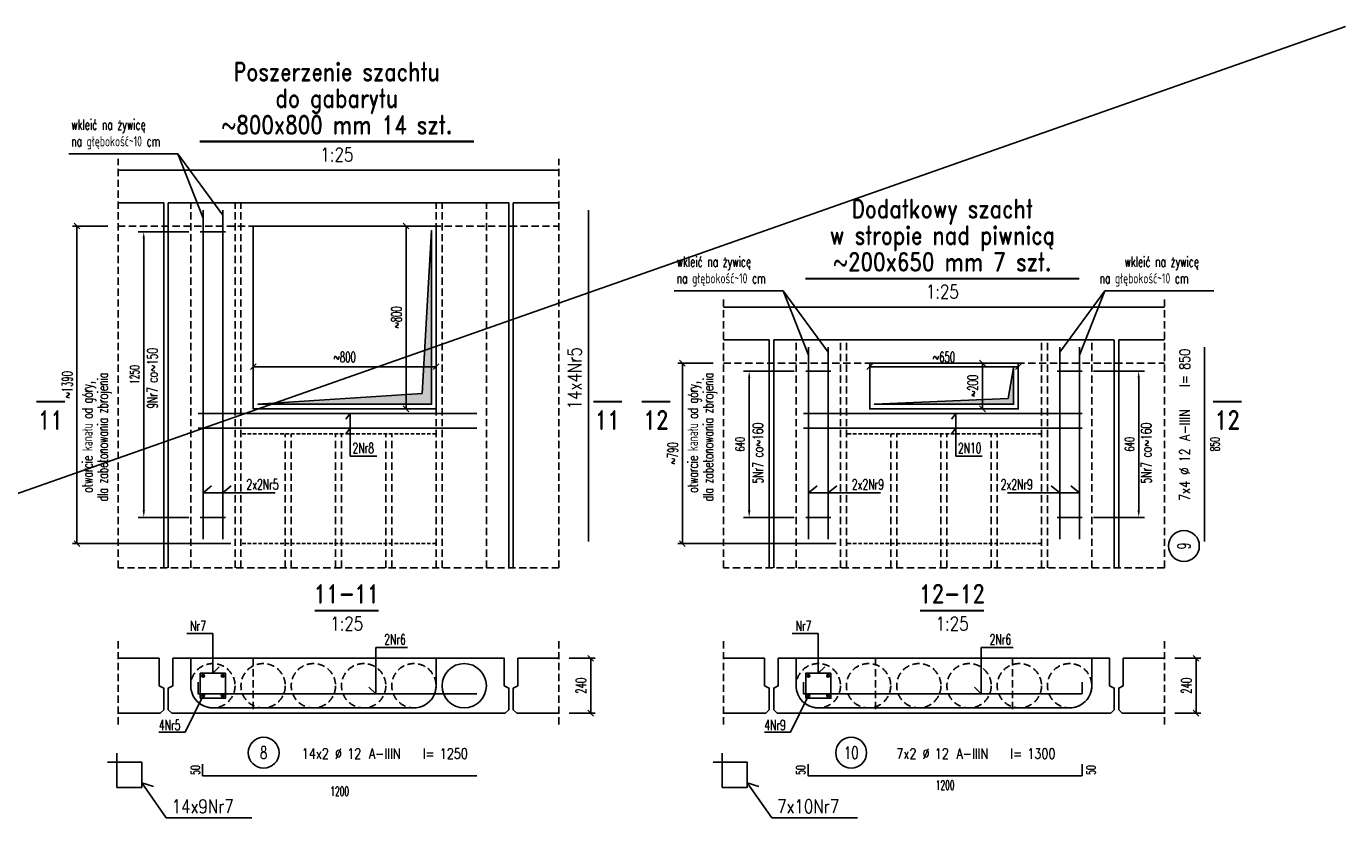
# Model space of a CAD drawing. Header units: millimetres. Extents: x 42034 to 81515, y -12159 to 10238.
# Tile 14 of 14: x 75741 to 81515, y 6753 to 10238. Entities that reach past the tile are written whole.
import ezdxf
from ezdxf.enums import TextEntityAlignment as Align

# ---------------------------------------------------------------- set-up
doc = ezdxf.new("R2010")
doc.units = ezdxf.units.MM
doc.header["$LTSCALE"] = 2.5
doc.linetypes.add('DASHED', pattern=[19.05, 12.7, -6.35])
doc.linetypes.add('DASHED2', pattern=[9.525, 6.35, -3.175])
for name, color, linetype in [('Gruba', 6, 'Continuous'), ('Niewidoczne', 181, 'DASHED'), ('Odnosnik_strzemiona', 40, 'Continuous'), ('Odnosnik_zbrojenie', 25, 'Continuous'), ('Opis_zbrojenie', 7, 'Continuous'), ('Otwory_projektowane', 3, 'Continuous'), ('Przekroj', 2, 'Continuous'), ('Przerywana', 5, 'DASHED'), ('Sciany_nosne', 2, 'DASHED'), ('Stal_przekroj', 1, 'Continuous'), ('Strzemiona', 4, 'Continuous'), ('Tekst', 31, 'Continuous'), ('Widok', 8, 'Continuous'), ('Wyburzenia', 115, 'DASHED2'), ('Wymiary', 86, 'Continuous'), ('wymiary_zbrojenie', 111, 'Continuous'), ('Zbrojenie', 1, 'Continuous')]:
    doc.layers.add(name, color=color, linetype=linetype)
doc.styles.add('Romans', font='romans.shx', dxfattribs={"width": 0.6})
doc.styles.get("Standard").update_dxf_attribs({"font": 'romans.shx', "width": 0.65})
doc.styles.add('style1', font='romand.shx', dxfattribs={"width": 0.8})
doc.dimstyles.new('OP_preta_25', dxfattribs={"dimscale": 10, "dimtxt": 4, "dimasz": 4, "dimexe": 2.5, "dimexo": 5, "dimgap": 1.2, "dimtad": 1, "dimdec": 0, "dimrnd": 5, "dimzin": 9, "dimdsep": 46, "dimtxsty": 'Romans', "dimblk": 'OBLIQUE', "dimcen": 20, "dimdle": 2.5, "dimse1": 1, "dimse2": 1, "dimsd1": 1, "dimsd2": 1, "dimclrt": 31, "dimadec": 0, "dimazin": 0, "dimtfac": 1, "dimtdec": 0, "dimtix": 1, "dimtmove": 1, "dimatfit": 2, "dimldrblk": 'DOT', "dimfxl": 0, "dimtolj": 1, "dimtzin": 0, "dimarcsym": 0})
doc.dimstyles.new('Skala_25', dxfattribs={"dimscale": 10, "dimtxt": 4.5, "dimasz": 2.5, "dimexe": 2, "dimexo": 4.5, "dimgap": 2, "dimtad": 1, "dimdec": 0, "dimdsep": 46, "dimtxsty": 'Romans', "dimblk": 'OBLIQUE', "dimcen": 0.09, "dimclrt": 31, "dimadec": 0, "dimazin": 0, "dimtfac": 1, "dimtdec": 0, "dimtix": 1, "dimtmove": 2, "dimatfit": 3, "dimldrblk": 'DOT', "dimfxl": 1, "dimtolj": 1, "dimtzin": 0, "dimarcsym": 0})
doc.dimstyles.new('Strzemiona_25', dxfattribs={"dimscale": 10, "dimtxt": 4, "dimasz": 3, "dimexe": 2.5, "dimexo": 5, "dimgap": 2, "dimtad": 1, "dimdec": 0, "dimrnd": 5, "dimzin": 9, "dimdsep": 46, "dimtxsty": 'Romans', "dimcen": 20, "dimclrt": 31, "dimadec": 1, "dimazin": 2, "dimtfac": 1, "dimtdec": 0, "dimtix": 1, "dimtmove": 2, "dimatfit": 2, "dimfxl": 1, "dimtolj": 1, "dimtzin": 0, "dimarcsym": 0})

# ---------------------------------------------------------------- blocks, each defined once
blk = doc.blocks.new('_Oblique')
at = {"color": 0, "linetype": 'ByBlock', "lineweight": -2}
blk.add_line((-0.5, -0.5), (0.5, 0.5), dxfattribs=at)
blk = doc.blocks.new('*D165')
at = {"layer": 'Defpoints', "color": 0, "transparency": 16777216}
for p in [(75962.6, 9364.3), (76142.4, 9364.3), (76680.4, 7974.3)]:
    blk.add_point(p, dxfattribs=at)
at = {"layer": 'Wymiary', "color": 0, "lineweight": -2, "transparency": 16777216}
for p, q in [((76097.4, 9364.3), (75942.6, 9364.3)), ((75962.6, 7974.3), (75962.6, 9364.3)), ((76635.4, 7974.3), (75942.6, 7974.3))]:
    blk.add_line(p, q, dxfattribs=at)
at = {"layer": 'Wymiary', "color": 0, "lineweight": -2, "transparency": 16777216, "xscale": 25, "yscale": 25, "zscale": 25}
for p, rotation in [((75962.6, 9364.3), 90), ((75962.6, 7974.3), 270)]:
    blk.add_blockref('_Oblique', p, dxfattribs=dict(at, rotation=rotation))
at = {"layer": 'Wymiary', "color": 31, "transparency": 16777216, "insert": (75920.1, 8669.3), "char_height": 45, "attachment_point": 5, "rotation": 90, "style": 'Romans'}
blk.add_mtext('\\A1;~1390', dxfattribs=at)
blk = doc.blocks.new('_Dot')
at = {"color": 0, "linetype": 'ByBlock', "lineweight": -2}
blk.add_line((-0.5, 0), (-1, 0), dxfattribs=at)
at = {"color": 0, "linetype": 'ByBlock', "const_width": 0.5}
blk.add_lwpolyline([(-0.25, 0, 1), (0.25, 0, 1)], format="xyb", close=True, dxfattribs=at)
blk = doc.blocks.new('*D166')
at = {"layer": 'Defpoints', "color": 0, "transparency": 16777216}
for p in [(78072.4, 7472.2), (78072.4, 7232.2), (78211.1, 7232.2)]:
    blk.add_point(p, dxfattribs=at)
at = {"layer": 'Wymiary', "color": 0, "lineweight": -2, "transparency": 16777216}
for p, q in [((78117.4, 7472.2), (78231.1, 7472.2)), ((78211.1, 7472.2), (78211.1, 7232.2)), ((78117.4, 7232.2), (78231.1, 7232.2))]:
    blk.add_line(p, q, dxfattribs=at)
at = {"layer": 'Wymiary', "color": 0, "lineweight": -2, "transparency": 16777216, "xscale": 25, "yscale": 25, "zscale": 25}
for p, rotation in [((78211.1, 7472.2), 90), ((78211.1, 7232.2), 270)]:
    blk.add_blockref('_Oblique', p, dxfattribs=dict(at, rotation=rotation))
at = {"layer": 'Wymiary', "color": 31, "transparency": 16777216, "insert": (78168.6, 7352.2), "char_height": 45, "attachment_point": 5, "rotation": 90, "style": 'Romans'}
blk.add_mtext('\\A1;240', dxfattribs=at)
blk = doc.blocks.new('*D167')
at = {"layer": 'Defpoints', "color": 0, "ltscale": 0.2, "transparency": 16777216}
for p in [(77432, 9364.3), (77403, 8564.3), (77432, 8564.3)]:
    blk.add_point(p, dxfattribs=at)
at = {"layer": 'Wymiary', "color": 0, "lineweight": -2, "ltscale": 0.2, "transparency": 16777216}
for p, q in [((77387, 9364.3), (77383, 9364.3)), ((77403, 9364.3), (77403, 8564.3)), ((77387, 8564.3), (77383, 8564.3))]:
    blk.add_line(p, q, dxfattribs=at)
at = {"layer": 'Wymiary', "color": 0, "lineweight": -2, "ltscale": 0.2, "transparency": 16777216, "xscale": 25, "yscale": 25, "zscale": 25}
for p, rotation in [((77403, 9364.3), 90), ((77403, 8564.3), 270)]:
    blk.add_blockref('_Oblique', p, dxfattribs=dict(at, rotation=rotation))
at = {"layer": 'Wymiary', "color": 31, "ltscale": 0.2, "transparency": 16777216, "insert": (77360.5, 8964.3), "char_height": 45, "attachment_point": 5, "rotation": 90, "style": 'Romans'}
blk.add_mtext('\\A1;~800', dxfattribs=at)
blk = doc.blocks.new('*D168')
at = {"layer": 'Defpoints', "color": 0, "ltscale": 0.2, "transparency": 16777216}
for p in [(76734.4, 8767.5), (77534.4, 8767.5), (77534.4, 8748.6)]:
    blk.add_point(p, dxfattribs=at)
at = {"layer": 'Wymiary', "color": 0, "lineweight": -2, "ltscale": 0.2, "transparency": 16777216}
for p, q in [((76734.4, 8748.6), (77534.4, 8748.6)), ((76734.4, 8722.5), (76734.4, 8728.6)), ((77534.4, 8722.5), (77534.4, 8728.6))]:
    blk.add_line(p, q, dxfattribs=at)
at = {"layer": 'Wymiary', "color": 0, "lineweight": -2, "ltscale": 0.2, "transparency": 16777216, "xscale": 25, "yscale": 25, "zscale": 25, "rotation": 180}
blk.add_blockref('_Oblique', (76734.4, 8748.6), dxfattribs=at)
at = {"layer": 'Wymiary', "color": 0, "lineweight": -2, "ltscale": 0.2, "transparency": 16777216, "xscale": 25, "yscale": 25, "zscale": 25}
blk.add_blockref('_Oblique', (77534.4, 8748.6), dxfattribs=at)
at = {"layer": 'Wymiary', "color": 31, "ltscale": 0.2, "transparency": 16777216, "insert": (77134.4, 8791.1), "char_height": 45, "attachment_point": 5, "style": 'Romans'}
blk.add_mtext('\\A1;~800', dxfattribs=at)
blk = doc.blocks.new('*D169')
at = {"layer": 'Defpoints', "color": 0, "transparency": 16777216}
for p in [(76254.9, 9339.3), (76502.4, 9339.3), (76502.4, 8089.3)]:
    blk.add_point(p, dxfattribs=at)
at = {"layer": 'Odnosnik_strzemiona', "color": 0, "lineweight": -2, "transparency": 16777216}
for p, q in [((76452.4, 9339.3), (76229.9, 9339.3)), ((76254.9, 8119.3), (76254.9, 9309.3)), ((76452.4, 8089.3), (76229.9, 8089.3))]:
    blk.add_line(p, q, dxfattribs=at)
at = {"layer": 'Odnosnik_strzemiona', "color": 0, "transparency": 16777216}
for points in [[(76249.9, 9309.3), (76259.9, 9309.3), (76254.9, 9339.3)], [(76249.9, 8119.3), (76259.9, 8119.3), (76254.9, 8089.3)]]:
    blk.add_solid(points, dxfattribs=at)
at = {"layer": 'Odnosnik_strzemiona', "color": 31, "transparency": 16777216, "insert": (76214.9, 8714.3), "char_height": 40, "attachment_point": 5, "rotation": 90, "style": 'Romans'}
blk.add_mtext('\\A1;1250', dxfattribs=at)
blk = doc.blocks.new('*D170')
at = {"layer": 'Defpoints', "color": 0, "ltscale": 0.2, "transparency": 16777216}
for p in [(76512.4, 6958.2), (77712.4, 6958.2), (77712.4, 6858.5)]:
    blk.add_point(p, dxfattribs=at)
at = {"layer": 'wymiary_zbrojenie', "color": 31, "ltscale": 0.2, "transparency": 16777216, "insert": (77112.4, 6890.5), "char_height": 40, "attachment_point": 5, "style": 'Romans'}
blk.add_mtext('\\A1;1200', dxfattribs=at)
blk = doc.blocks.new('*D171')
at = {"layer": 'Defpoints', "color": 0, "ltscale": 0.2, "transparency": 16777216}
for p in [(76512.4, 7008.2), (76512.4, 7008.2), (76512.4, 6958.2)]:
    blk.add_point(p, dxfattribs=at)
at = {"layer": 'wymiary_zbrojenie', "color": 31, "ltscale": 0.2, "transparency": 16777216, "insert": (76480.4, 6983.2), "char_height": 40, "attachment_point": 5, "rotation": 90, "style": 'Romans'}
blk.add_mtext('\\A1;50', dxfattribs=at)
blk = doc.blocks.new('Op_preta')
at = {"color": 7}
blk.add_circle((-30.3, 68.1), 37.5, dxfattribs=at)
at = {"color": 31, "width": 0.8}
for s, p in [('%%c', (143.2, 53.6)), ('l=', (356.2, 53.6))]:
    blk.add_text(s, height=25, dxfattribs=at).set_placement(p)
at = {"color": 31, "width": 0.7}
blk.add_attdef('222', text='', height=30, dxfattribs=at).set_placement((-30.3, 68.1), align=Align.MIDDLE)
at = {"color": 31, "width": 0.8}
blk.add_attdef('222X10', text='', height=25, dxfattribs=at).set_placement((128.3, 53.6), align=Align.RIGHT)
for tag, p in [('25', (172.8, 53.6)), ('RB500W', (225.6, 53.6)), ('1000', (397.8, 53.6))]:
    blk.add_attdef(tag, p, '', height=25, dxfattribs=at)
blk = doc.blocks.new('*D172')
at = {"layer": 'Defpoints', "color": 0, "transparency": 16777216}
for p in [(78612.6, 8764.3), (78792.4, 8764.3), (79330.4, 7974.3)]:
    blk.add_point(p, dxfattribs=at)
at = {"layer": 'Wymiary', "color": 0, "lineweight": -2, "transparency": 16777216}
for p, q in [((78747.4, 8764.3), (78592.6, 8764.3)), ((78612.6, 7974.3), (78612.6, 8764.3)), ((79285.4, 7974.3), (78592.6, 7974.3))]:
    blk.add_line(p, q, dxfattribs=at)
at = {"layer": 'Wymiary', "color": 0, "lineweight": -2, "transparency": 16777216, "xscale": 25, "yscale": 25, "zscale": 25}
for p, rotation in [((78612.6, 8764.3), 90), ((78612.6, 7974.3), 270)]:
    blk.add_blockref('_Oblique', p, dxfattribs=dict(at, rotation=rotation))
at = {"layer": 'Wymiary', "color": 31, "transparency": 16777216, "insert": (78570.1, 8369.3), "char_height": 45, "attachment_point": 5, "rotation": 90, "style": 'Romans'}
blk.add_mtext('\\A1;~790', dxfattribs=at)
blk = doc.blocks.new('*D173')
at = {"layer": 'Defpoints', "color": 0, "transparency": 16777216}
for p in [(80722.4, 7472.2), (80722.4, 7232.2), (80861.1, 7232.2)]:
    blk.add_point(p, dxfattribs=at)
at = {"layer": 'Wymiary', "color": 0, "lineweight": -2, "transparency": 16777216}
for p, q in [((80767.4, 7472.2), (80881.1, 7472.2)), ((80861.1, 7472.2), (80861.1, 7232.2)), ((80767.4, 7232.2), (80881.1, 7232.2))]:
    blk.add_line(p, q, dxfattribs=at)
at = {"layer": 'Wymiary', "color": 0, "lineweight": -2, "transparency": 16777216, "xscale": 25, "yscale": 25, "zscale": 25}
for p, rotation in [((80861.1, 7472.2), 90), ((80861.1, 7232.2), 270)]:
    blk.add_blockref('_Oblique', p, dxfattribs=dict(at, rotation=rotation))
at = {"layer": 'Wymiary', "color": 31, "transparency": 16777216, "insert": (80818.6, 7352.2), "char_height": 45, "attachment_point": 5, "rotation": 90, "style": 'Romans'}
blk.add_mtext('\\A1;240', dxfattribs=at)
blk = doc.blocks.new('*D174')
at = {"layer": 'Defpoints', "color": 0, "ltscale": 0.2, "transparency": 16777216}
for p in [(79955, 8764.3), (79926, 8564.3), (79955, 8564.3)]:
    blk.add_point(p, dxfattribs=at)
at = {"layer": 'Wymiary', "color": 0, "lineweight": -2, "ltscale": 0.2, "transparency": 16777216}
for p, q in [((79910, 8764.3), (79906, 8764.3)), ((79926, 8764.3), (79926, 8564.3)), ((79910, 8564.3), (79906, 8564.3))]:
    blk.add_line(p, q, dxfattribs=at)
at = {"layer": 'Wymiary', "color": 0, "lineweight": -2, "ltscale": 0.2, "transparency": 16777216, "xscale": 25, "yscale": 25, "zscale": 25}
for p, rotation in [((79926, 8764.3), 90), ((79926, 8564.3), 270)]:
    blk.add_blockref('_Oblique', p, dxfattribs=dict(at, rotation=rotation))
at = {"layer": 'Wymiary', "color": 31, "ltscale": 0.2, "transparency": 16777216, "insert": (79883.5, 8664.3), "char_height": 45, "attachment_point": 5, "rotation": 90, "style": 'Romans'}
blk.add_mtext('\\A1;~200', dxfattribs=at)
blk = doc.blocks.new('*D175')
at = {"layer": 'Defpoints', "color": 0, "ltscale": 0.2, "transparency": 16777216}
for p in [(79432.4, 8767.5), (80082.4, 8767.5), (80082.4, 8748.6)]:
    blk.add_point(p, dxfattribs=at)
at = {"layer": 'Wymiary', "color": 0, "lineweight": -2, "ltscale": 0.2, "transparency": 16777216}
for p, q in [((79432.4, 8748.6), (80082.4, 8748.6)), ((79432.4, 8722.5), (79432.4, 8728.6)), ((80082.4, 8722.5), (80082.4, 8728.6))]:
    blk.add_line(p, q, dxfattribs=at)
at = {"layer": 'Wymiary', "color": 0, "lineweight": -2, "ltscale": 0.2, "transparency": 16777216, "xscale": 25, "yscale": 25, "zscale": 25, "rotation": 180}
blk.add_blockref('_Oblique', (79432.4, 8748.6), dxfattribs=at)
at = {"layer": 'Wymiary', "color": 0, "lineweight": -2, "ltscale": 0.2, "transparency": 16777216, "xscale": 25, "yscale": 25, "zscale": 25}
blk.add_blockref('_Oblique', (80082.4, 8748.6), dxfattribs=at)
at = {"layer": 'Wymiary', "color": 31, "ltscale": 0.2, "transparency": 16777216, "insert": (79757.4, 8791.1), "char_height": 45, "attachment_point": 5, "style": 'Romans'}
blk.add_mtext('\\A1;~650', dxfattribs=at)
blk = doc.blocks.new('*D176')
at = {"layer": 'Defpoints', "color": 0, "transparency": 16777216}
for p in [(78904.9, 8729.3), (79152.4, 8729.3), (79152.4, 8089.3)]:
    blk.add_point(p, dxfattribs=at)
at = {"layer": 'Odnosnik_strzemiona', "color": 0, "lineweight": -2, "transparency": 16777216}
for p, q in [((79102.4, 8729.3), (78879.9, 8729.3)), ((78904.9, 8119.3), (78904.9, 8699.3)), ((79102.4, 8089.3), (78879.9, 8089.3))]:
    blk.add_line(p, q, dxfattribs=at)
at = {"layer": 'Odnosnik_strzemiona', "color": 0, "transparency": 16777216}
for points in [[(78899.9, 8699.3), (78909.9, 8699.3), (78904.9, 8729.3)], [(78899.9, 8119.3), (78909.9, 8119.3), (78904.9, 8089.3)]]:
    blk.add_solid(points, dxfattribs=at)
at = {"layer": 'Odnosnik_strzemiona', "color": 31, "transparency": 16777216, "insert": (78864.9, 8409.3), "char_height": 40, "attachment_point": 5, "rotation": 90, "style": 'Romans'}
blk.add_mtext('\\A1;640', dxfattribs=at)
blk = doc.blocks.new('*D177')
at = {"layer": 'Defpoints', "color": 0, "ltscale": 0.2, "transparency": 16777216}
for p in [(79162.4, 6958.2), (80362.4, 6958.2), (80362.4, 6885.2)]:
    blk.add_point(p, dxfattribs=at)
at = {"layer": 'wymiary_zbrojenie', "color": 31, "ltscale": 0.2, "transparency": 16777216, "insert": (79762.4, 6917.2), "char_height": 40, "attachment_point": 5, "style": 'Romans'}
blk.add_mtext('\\A1;1200', dxfattribs=at)
blk = doc.blocks.new('*D178')
at = {"layer": 'Defpoints', "color": 0, "ltscale": 0.2, "transparency": 16777216}
for p in [(79162.4, 7008.2), (79162.4, 7008.2), (79162.4, 6958.2)]:
    blk.add_point(p, dxfattribs=at)
at = {"layer": 'wymiary_zbrojenie', "color": 31, "ltscale": 0.2, "transparency": 16777216, "insert": (79130.4, 6983.2), "char_height": 40, "attachment_point": 5, "rotation": 90, "style": 'Romans'}
blk.add_mtext('\\A1;50', dxfattribs=at)
blk = doc.blocks.new('*D179')
at = {"layer": 'Defpoints', "color": 0, "transparency": 16777216}
for p in [(80362.4, 8729.3), (80609.8, 8729.3), (80362.4, 8089.3)]:
    blk.add_point(p, dxfattribs=at)
at = {"layer": 'Odnosnik_strzemiona', "color": 0, "lineweight": -2, "transparency": 16777216}
for p, q in [((80412.4, 8729.3), (80634.8, 8729.3)), ((80609.8, 8119.3), (80609.8, 8699.3)), ((80412.4, 8089.3), (80634.8, 8089.3))]:
    blk.add_line(p, q, dxfattribs=at)
at = {"layer": 'Odnosnik_strzemiona', "color": 0, "transparency": 16777216}
for points in [[(80604.8, 8699.3), (80614.8, 8699.3), (80609.8, 8729.3)], [(80604.8, 8119.3), (80614.8, 8119.3), (80609.8, 8089.3)]]:
    blk.add_solid(points, dxfattribs=at)
at = {"layer": 'Odnosnik_strzemiona', "color": 31, "transparency": 16777216, "insert": (80569.8, 8409.3), "char_height": 40, "attachment_point": 5, "rotation": 90, "style": 'Romans'}
blk.add_mtext('\\A1;640', dxfattribs=at)
blk = doc.blocks.new('*D180')
at = {"layer": 'Defpoints', "color": 0, "ltscale": 0.2, "transparency": 16777216}
for p in [(80898.5, 8834.3), (80975.7, 8834.3), (80898.5, 7984.3)]:
    blk.add_point(p, dxfattribs=at)
at = {"layer": 'wymiary_zbrojenie', "color": 31, "ltscale": 0.2, "transparency": 16777216, "insert": (80943.7, 8409.3), "char_height": 40, "attachment_point": 5, "rotation": 90, "style": 'Romans'}
blk.add_mtext('\\A1;850', dxfattribs=at)
blk = doc.blocks.new('*D181')
at = {"layer": 'Defpoints', "color": 0, "ltscale": 0.2, "transparency": 16777216}
for p in [(80362.4, 7008.2), (80432.9, 7008.2), (80361.4, 6958.2)]:
    blk.add_point(p, dxfattribs=at)
at = {"layer": 'wymiary_zbrojenie', "color": 31, "ltscale": 0.2, "transparency": 16777216, "insert": (80400.9, 6983.2), "char_height": 40, "attachment_point": 5, "rotation": 90, "style": 'Romans'}
blk.add_mtext('\\A1;50', dxfattribs=at)

msp = doc.modelspace()

# ---------------------------------------------------------------- hatches: boundary and pattern name
at = {"layer": 'Otwory_projektowane', "ltscale": 0.2}
h = msp.add_hatch(color=256, dxfattribs=at)
h.dxf.hatch_style = 1
h.paths.add_polyline_path([(77514.4, 9344.3), (77473.2, 8631.8), (76754.4, 8584.3), (77514.4, 8584.3)])
at = {"layer": 'Otwory_projektowane', "lineweight": 25}
h = msp.add_hatch(color=256, dxfattribs=at)
h.dxf.hatch_style = 1
h.paths.add_polyline_path([(80062.4, 8744.3), (80038.7, 8610), (79452.4, 8584.3), (80062.4, 8584.3)])
at = {"layer": 'Zbrojenie', "ltscale": 0.25}
h = msp.add_hatch(color=256, dxfattribs=at)
h.dxf.hatch_style = 1
h.paths.add_polyline_path([(76520.4, 7395.2, 1), (76508.4, 7395.2, 1)])
h = msp.add_hatch(color=256, dxfattribs=at)
h.dxf.hatch_style = 1
h.paths.add_polyline_path([(76606.4, 7395.2, 1), (76594.4, 7395.2, 1)])
h = msp.add_hatch(color=256, dxfattribs=at)
h.dxf.hatch_style = 1
h.paths.add_polyline_path([(79170.4, 7395.2, 1), (79158.4, 7395.2, 1)])
h = msp.add_hatch(color=256, dxfattribs=at)
h.dxf.hatch_style = 1
h.paths.add_polyline_path([(79256.4, 7395.2, 1), (79244.4, 7395.2, 1)])
h = msp.add_hatch(color=256, dxfattribs=at)
h.dxf.hatch_style = 1
h.paths.add_polyline_path([(76520.4, 7309.2, 1), (76508.4, 7309.2, 1)])
h = msp.add_hatch(color=256, dxfattribs=at)
h.dxf.hatch_style = 1
h.paths.add_polyline_path([(76606.4, 7309.2, 1), (76594.4, 7309.2, 1)])
h = msp.add_hatch(color=256, dxfattribs=at)
h.dxf.hatch_style = 1
h.paths.add_polyline_path([(79170.4, 7309.2, 1), (79158.4, 7309.2, 1)])
h = msp.add_hatch(color=256, dxfattribs=at)
h.dxf.hatch_style = 1
h.paths.add_polyline_path([(79256.4, 7309.2, 1), (79244.4, 7309.2, 1)])

# ---------------------------------------------------------------- linework, layer by layer
at = {"layer": 'Gruba'}
for points, const_width in [([(76500.2, 9734), (77700.2, 9734)], 10), ([(79150.2, 9134), (80350.2, 9134)], 10), ([(75784.7, 8595.6), (75909.7, 8595.6)], 7.5), ([(78222.5, 8595.6), (78347.5, 8595.6)], 7.5), ([(78434.7, 8595.6), (78559.7, 8595.6)], 7.5), ([(80935.5, 8595.6), (81060.5, 8595.6)], 7.5), ([(77003.1, 7680.9), (77283.1, 7680.9)], 10), ([(79653.1, 7680.9), (79933.1, 7680.9)], 10)]:
    msp.add_lwpolyline(points, dxfattribs=dict(at, const_width=const_width))
at = {"layer": 'Niewidoczne'}
for p, q in [((76460.4, 7868.8), (76460.4, 9466.5)), ((76654.4, 7868.8), (76654.4, 9466.5)), ((76680.4, 7868.8), (76680.4, 9466.5)), ((77534.4, 7868.8), (77534.4, 9466.5)), ((77560.4, 7868.8), (77560.4, 9466.5)), ((77754.4, 7868.8), (77754.4, 9466.5)), ((79110.4, 7868.8), (79110.4, 8866.5)), ((79304.4, 7868.8), (79304.4, 8866.5)), ((79330.4, 7868.8), (79330.4, 8866.5)), ((80184.4, 7868.8), (80184.4, 8866.5)), ((80210.4, 7868.8), (80210.4, 8866.5)), ((80404.4, 7868.8), (80404.4, 8866.5)), ((76874.4, 7868.8), (76874.4, 8454.3)), ((76900.4, 7868.8), (76900.4, 8454.3)), ((77094.4, 7868.8), (77094.4, 8454.3)), ((77120.4, 7868.8), (77120.4, 8454.3)), ((77314.4, 7868.8), (77314.4, 8454.3)), ((77340.4, 7868.8), (77340.4, 8454.3)), ((79524.4, 7868.8), (79524.4, 8454.3)), ((79550.4, 7868.8), (79550.4, 8454.3)), ((79744.4, 7868.8), (79744.4, 8454.3)), ((79770.4, 7868.8), (79770.4, 8454.3)), ((79964.4, 7868.8), (79964.4, 8454.3)), ((79990.4, 7868.8), (79990.4, 8454.3)), ((76734.4, 7472.2), (76734.4, 7232.2)), ((79457.4, 7472.2), (79457.4, 7232.2)), ((80057.4, 7472.2), (80057.4, 7232.2))]:
    msp.add_line(p, q, dxfattribs=at)
for centre in [(76557.4, 7352.2), (76777.4, 7352.2), (76997.4, 7352.2), (77217.4, 7352.2), (77437.4, 7352.2), (79207.4, 7352.2), (79427.4, 7352.2), (79647.4, 7352.2), (79867.4, 7352.2), (80087.4, 7352.2), (80307.4, 7352.2)]:
    msp.add_circle(centre, 97, dxfattribs=at)
at = {"layer": 'Odnosnik_strzemiona'}
for p, q in [((76557.4, 7580.3), (76443, 7580.3)), ((76557.4, 7407.2), (76557.4, 7580.3)), ((79207.4, 7580.3), (79093, 7580.3)), ((79207.4, 7407.2), (79207.4, 7580.3)), ((76557.4, 7407.2), (76585.3, 7435)), ((79207.4, 7407.2), (79235.3, 7435))]:
    msp.add_line(p, q, dxfattribs=at)
at = {"layer": 'Odnosnik_zbrojenie', "ltscale": 0.2}
for p, q in [((76403.3, 9680.5), (75926.5, 9680.5)), ((76514.4, 9399.2), (76403.3, 9680.5)), ((76403.3, 9680.5), (76600.4, 9412.1)), ((79053.3, 9080.5), (78576.5, 9080.5)), ((79164.4, 8799.2), (79053.3, 9080.5)), ((79053.3, 9080.5), (79250.4, 8812.1)), ((80461.5, 9080.5), (80264.4, 8812.1)), ((80350.4, 8799.2), (80461.5, 9080.5)), ((80461.5, 9080.5), (80938.2, 9080.5)), ((77158.7, 8544.3), (77139.8, 8519.2)), ((77158.7, 8544.3), (77158.7, 8357.5)), ((79808.7, 8544.3), (79789.8, 8519.2)), ((79808.7, 8544.3), (79808.7, 8357.5)), ((77158.7, 8479.3), (77139.8, 8454.2)), ((79808.7, 8479.3), (79789.8, 8454.2)), ((77158.7, 8357.5), (77274.9, 8357.5)), ((79808.7, 8357.5), (79924.9, 8357.5)), ((76514.4, 8197.2), (76551.9, 8227.3)), ((76600.4, 8197.2), (76637.9, 8227.3)), ((79164.4, 8197.2), (79201.9, 8227.3)), ((79250.4, 8197.2), (79287.9, 8227.3)), ((80264.4, 8197.2), (80226.9, 8227.3)), ((80350.4, 8197.2), (80312.9, 8227.3)), ((76514.4, 8197.2), (76829.7, 8197.2)), ((79164.4, 8197.2), (79479.7, 8197.2)), ((80350.4, 8197.2), (80035.1, 8197.2))]:
    msp.add_line(p, q, dxfattribs=at)
at = {"layer": 'Odnosnik_zbrojenie'}
for p, q in [((77270.5, 7317.3), (77270.5, 7519.6)), ((77270.5, 7519.6), (77409.8, 7519.6)), ((79920.5, 7317.3), (79920.5, 7519.6)), ((79920.5, 7519.6), (80059.8, 7519.6)), ((77270.5, 7317.3), (77240.7, 7346.2)), ((79920.5, 7317.3), (79890.7, 7346.2)), ((76435.7, 7148.8), (76514.4, 7309.2)), ((79085.7, 7148.8), (79164.4, 7309.2)), ((76435.7, 7148.8), (76321.2, 7148.8)), ((79085.7, 7148.8), (78971.2, 7148.8))]:
    msp.add_line(p, q, dxfattribs=at)
at = {"layer": 'Opis_zbrojenie', "ltscale": 0.25}
for p, q in [((76246.6, 6927.3), (76353.4, 6774)), ((76246.6, 6927.3), (76297.2, 6910.4)), ((78896.6, 6927.3), (79003.4, 6774)), ((78896.6, 6927.3), (78947.2, 6910.4)), ((76728.4, 6774), (76353.4, 6774)), ((79378.4, 6774), (79003.4, 6774))]:
    msp.add_line(p, q, dxfattribs=at)
at = {"layer": 'Otwory_projektowane', "lineweight": 25}
for points in [[(76734.4, 9364.3), (76734.4, 8564.3), (77534.4, 8564.3), (77534.4, 9364.3)], [(77473.2, 8631.8), (76754.4, 8584.3), (77514.4, 8584.3), (77514.4, 9344.3)], [(79432.4, 8764.3), (79432.4, 8564.3), (80082.4, 8564.3), (80082.4, 8764.3)], [(80038.7, 8610), (79452.4, 8584.3), (80062.4, 8584.3), (80062.4, 8744.3)]]:
    msp.add_lwpolyline(points, close=True, dxfattribs=at)
at = {"layer": 'Przekroj'}
for points in [[(76322.4, 7472.2), (76142.4, 7472.2)], [(76142.4, 7232.2), (76327.4, 7232.2), (76342.4, 7247.2), (76342.4, 7342.2), (76322.4, 7352.2), (76322.4, 7472.2)], [(76382.4, 7472.2), (77832.4, 7472.2), (77832.4, 7352.2), (77852.4, 7342.2), (77852.4, 7247.2), (77837.4, 7232.2), (76377.4, 7232.2), (76362.4, 7247.2), (76362.4, 7342.2), (76382.4, 7352.2), (76382.4, 7472.2)], [(78072.4, 7232.2), (77887.4, 7232.2), (77872.4, 7247.2), (77872.4, 7342.2), (77892.4, 7352.2), (77892.4, 7472.2)], [(77892.4, 7472.2), (78072.4, 7472.2)], [(78972.4, 7472.2), (78792.4, 7472.2)], [(78792.4, 7232.2), (78977.4, 7232.2), (78992.4, 7247.2), (78992.4, 7342.2), (78972.4, 7352.2), (78972.4, 7472.2)], [(79032.4, 7472.2), (80482.4, 7472.2), (80482.4, 7352.2), (80502.4, 7342.2), (80502.4, 7247.2), (80487.4, 7232.2), (79027.4, 7232.2), (79012.4, 7247.2), (79012.4, 7342.2), (79032.4, 7352.2), (79032.4, 7472.2)], [(80722.4, 7232.2), (80537.4, 7232.2), (80522.4, 7247.2), (80522.4, 7342.2), (80542.4, 7352.2), (80542.4, 7472.2)], [(80542.4, 7472.2), (80722.4, 7472.2)]]:
    msp.add_lwpolyline(points, dxfattribs=at)
for points in [[(76460.4, 7472.2), (76460.4, 7352.2, 0.414214), (76557.4, 7255.2), (77437.4, 7255.2, 0.414214), (77534.4, 7352.2), (77534.4, 7472.2)], [(79110.4, 7472.2), (79110.4, 7352.2, 0.414214), (79207.4, 7255.2), (80307.4, 7255.2, 0.414214), (80404.4, 7352.2), (80404.4, 7472.2)]]:
    msp.add_lwpolyline(points, format="xyb", dxfattribs=at)
msp.add_circle((77657.4, 7352.2), 97, dxfattribs=at)
at = {"layer": 'Przerywana'}
for p, q in [((76142.4, 7868.8), (76142.4, 9658.8)), ((78072.4, 7868.8), (78072.4, 9658.8)), ((78792.4, 7868.8), (78792.4, 9058.8)), ((80722.4, 7868.8), (80722.4, 9058.8)), ((78072.4, 7868.8), (76142.4, 7868.8)), ((80722.4, 7868.8), (78792.4, 7868.8)), ((76142.4, 7182.2), (76142.4, 7562.2)), ((78072.4, 7182.2), (78072.4, 7562.2)), ((78792.4, 7182.2), (78792.4, 7562.2)), ((80722.4, 7182.2), (80722.4, 7562.2))]:
    msp.add_line(p, q, dxfattribs=at)
at = {"layer": 'Sciany_nosne', "linetype": 'Continuous'}
for points in [[(76142.4, 9608.8), (78072.4, 9608.8)], [(78792.4, 9008.8), (80722.4, 9008.8)]]:
    msp.add_lwpolyline(points, dxfattribs=at)
at = {"layer": 'Sciany_nosne'}
for points in [[(76142.4, 9364.3), (78072.4, 9364.3)], [(78792.4, 8764.3), (80722.4, 8764.3)]]:
    msp.add_lwpolyline(points, dxfattribs=at)
at = {"layer": 'Stal_przekroj', "ltscale": 0.2}
msp.add_line((71606.5, 6753), (81515.5, 10238.4), dxfattribs=at)
at = {"layer": 'Strzemiona', "ltscale": 0.25}
for p, q in [((76502.4, 9339.3), (76612.4, 9339.3)), ((79152.4, 8729.3), (79262.4, 8729.3)), ((80362.4, 8729.3), (80252.4, 8729.3)), ((76502.4, 8089.3), (76612.4, 8089.3)), ((79152.4, 8089.3), (79262.4, 8089.3)), ((80362.4, 8089.3), (80252.4, 8089.3))]:
    msp.add_line(p, q, dxfattribs=at)
for points in [[(76502.4, 7297.2), (76612.4, 7297.2), (76612.4, 7407.2), (76502.4, 7407.2)], [(79152.4, 7297.2), (79262.4, 7297.2), (79262.4, 7407.2), (79152.4, 7407.2)]]:
    msp.add_lwpolyline(points, close=True, dxfattribs=at)
at = {"layer": 'Widok'}
for p, q in [((76342.4, 9466.5), (76142.4, 9466.5)), ((76342.4, 9466.5), (76342.4, 7868.8)), ((76362.4, 9465.5), (76363.4, 9466.5)), ((76362.4, 7868.8), (76362.4, 9465.5)), ((77851.4, 9466.5), (76363.4, 9466.5)), ((77851.4, 9466.5), (77852.4, 9465.5)), ((77852.4, 7868.8), (77852.4, 9465.5)), ((77872.4, 9465.5), (77873.4, 9466.5)), ((77872.4, 9465.5), (77872.4, 7868.8)), ((77873.4, 9466.5), (78072.4, 9466.5)), ((78992.4, 8866.5), (78792.4, 8866.5)), ((78992.4, 8866.5), (78992.4, 7868.8)), ((79012.4, 8865.5), (79013.4, 8866.5)), ((79012.4, 7868.8), (79012.4, 8865.5)), ((80501.4, 8866.5), (79013.4, 8866.5)), ((80501.4, 8866.5), (80502.4, 8865.5)), ((80502.4, 7868.8), (80502.4, 8865.5)), ((80522.4, 8865.5), (80523.4, 8866.5)), ((80522.4, 8865.5), (80522.4, 7868.8)), ((80523.4, 8866.5), (80722.4, 8866.5))]:
    msp.add_line(p, q, dxfattribs=at)
at = {"layer": 'Wyburzenia'}
for p, q in [((77534.4, 8454.3), (76680.4, 8454.3)), ((80184.4, 8454.3), (79330.4, 8454.3)), ((77534.4, 7974.3), (76680.4, 7974.3)), ((80184.4, 7974.3), (79330.4, 7974.3))]:
    msp.add_line(p, q, dxfattribs=at)
at = {"layer": 'Wymiary', "ltscale": 0.2}
for p, q in [((77437.4, 7255.2), (76557.4, 7255.2)), ((80087.4, 7255.2), (79207.4, 7255.2))]:
    msp.add_line(p, q, dxfattribs=at)
at = {"layer": 'Zbrojenie', "ltscale": 0.25}
for p, q in [((76136.6, 7017.2), (76136.6, 7057.2)), ((78786.6, 7017.2), (78786.6, 7057.2)), ((76136.6, 7017.2), (76096.6, 7017.2)), ((78786.6, 7017.2), (78746.6, 7017.2))]:
    msp.add_line(p, q, dxfattribs=at)
at = {"layer": 'Zbrojenie', "ltscale": 0.2}
for points in [[(76514.4, 7994.3), (76514.4, 9434.3)], [(76600.4, 7994.3), (76600.4, 9434.3)], [(79164.4, 7994.3), (79164.4, 8834.3)], [(79250.4, 7994.3), (79250.4, 8834.3)], [(80264.4, 7994.3), (80264.4, 8834.3)], [(80350.4, 7994.3), (80350.4, 8834.3)], [(76492.4, 7367.3), (76492.4, 7317.3), (77712.4, 7317.3)], [(79142.4, 7367.3), (79142.4, 7317.3), (80361.4, 7317.3), (80362.4, 7318.3), (80362.4, 7367.3)], [(77712.4, 6958.2), (76512.4, 6958.2), (76512.4, 7008.2)], [(80362.4, 7008.2), (80362.4, 6959.2), (80361.4, 6958.2), (79162.4, 6958.2), (79162.4, 7008.2)]]:
    msp.add_lwpolyline(points, dxfattribs=at)
at = {"layer": 'Zbrojenie'}
for points in [[(78202, 7984.3), (78202, 9434.3)], [(80898.5, 7984.3), (80898.5, 8834.3)], [(77712.4, 8544.3), (76492.4, 8544.3)], [(80362.4, 8544.3), (79142.4, 8544.3)], [(77712.4, 8479.3), (76492.4, 8479.3)], [(80362.4, 8479.3), (79142.4, 8479.3)]]:
    msp.add_lwpolyline(points, dxfattribs=at)
at = {"layer": 'Zbrojenie', "ltscale": 0.25}
for points in [[(76136.6, 6907.2), (76246.6, 6907.2), (76246.6, 7017.2), (76136.6, 7017.2)], [(78786.6, 6907.2), (78896.6, 6907.2), (78896.6, 7017.2), (78786.6, 7017.2)]]:
    msp.add_lwpolyline(points, close=True, dxfattribs=at)
for centre in [(76514.4, 7395.2), (76600.4, 7395.2), (79164.4, 7395.2), (79250.4, 7395.2), (76514.4, 7309.2), (76600.4, 7309.2), (79164.4, 7309.2), (79250.4, 7309.2)]:
    msp.add_circle(centre, 6, dxfattribs=at)

# ---------------------------------------------------------------- block references
at = {"layer": 'Opis_zbrojenie', "ltscale": 0.2, "xscale": 1.8, "yscale": 1.8, "zscale": 1.8, "rotation": 90}
msp.add_blockref('Op_preta', (80930.2, 8018.7), dxfattribs=at).add_auto_attribs({'222X10': '7x4', '222': '9', 'RB500W': 'A-IIIN', '25': '12', '1000': '850'})
at = {"layer": 'Opis_zbrojenie', "ltscale": 0.2, "xscale": 1.8, "yscale": 1.8, "zscale": 1.8}
for p, values in [((76834.2, 6936.3), {'222X10': '14x2', '222': '8', 'RB500W': 'A-IIIN', '25': '12', '1000': '1250'}), ((79405.9, 6936.3), {'222X10': '7x2', '222': '10', 'RB500W': 'A-IIIN', '25': '12', '1000': '1300'})]:
    msp.add_blockref('Op_preta', p, dxfattribs=at).add_auto_attribs(values)

# ---------------------------------------------------------------- texts
at = {"layer": 'Gruba', "style": 'style1', "width": 0.8}
for s, p in [('Poszerzenie szachtu', (77100.2, 9976)), ('do gabarytu', (77100.2, 9860)), ('~800x800 mm 14 szt.', (77100.2, 9743.7)), ('Dodatkowy szacht', (79750.2, 9376)), ('w stropie nad piwnicą', (79750.2, 9260)), ('~200x650 mm 7 szt.', (79750.2, 9143.7)), ('11-11', (77143.1, 7690.6)), ('12-12', (79793.1, 7690.6))]:
    msp.add_text(s, height=80, dxfattribs=at).set_placement(p, align=Align.BOTTOM_CENTER)
for s, height, p in [('1:25', 60, (77100.2, 9707.4)), ('1:25', 60, (79750.2, 9107.4)), ('11', 80, (75847.2, 8555.6)), ('11', 80, (78285, 8555.6)), ('12', 80, (78497.2, 8555.6)), ('12', 80, (80998, 8555.6)), ('1:25', 60, (77143.1, 7654.3)), ('1:25', 60, (79793.1, 7654.3))]:
    msp.add_text(s, height=height, dxfattribs=at).set_placement(p, align=Align.TOP_CENTER)
at = {"layer": 'Odnosnik_strzemiona', "width": 0.65}
for s, p in [('9Nr7 co~150', (76315.5, 8565.3)), ('5Nr7 co~160', (78965.5, 8237.6)), ('5Nr7 co~160', (80665.6, 8237.6))]:
    msp.add_text(s, height=45, rotation=90, dxfattribs=at).set_placement(p)
for p in [(76458.1, 7592), (79108.1, 7592)]:
    msp.add_text('Nr7', height=45, dxfattribs=at).set_placement(p)
at = {"layer": 'Odnosnik_zbrojenie', "ltscale": 0.2, "width": 0.65}
for s, p in [('wkleić na żywicę', (75937.5, 9786)), ('na głębokość~10 cm', (75937.5, 9713.2)), ('wkleić na żywicę', (78587.5, 9186)), ('wkleić na żywicę', (80547.7, 9186)), ('na głębokość~10 cm', (78587.5, 9113.2)), ('na głębokość~10 cm', (80438.4, 9113.2)), ('2Nr8', (77168.7, 8370.2)), ('2N10', (79818.7, 8370.2)), ('2x2Nr5', (76704.4, 8210.8)), ('2x2Nr9', (79354.4, 8210.8)), ('2x2Nr9', (80005.8, 8210.8))]:
    msp.add_text(s, height=45, dxfattribs=at).set_placement(p)
at = {"layer": 'Odnosnik_zbrojenie', "width": 0.65}
for s, p in [('2Nr6', (77307.5, 7532.6)), ('2Nr6', (79957.5, 7532.6)), ('4Nr5', (76321.1, 7157.4)), ('4Nr9', (78971.1, 7157.4))]:
    msp.add_text(s, height=45, dxfattribs=at).set_placement(p)
at = {"layer": 'Opis_zbrojenie', "ltscale": 0.2, "style": 'style1', "width": 0.8}
msp.add_text('14x4Nr5', height=60, rotation=90, dxfattribs=at).set_placement((78170.4, 8562.7))
for s, p in [('14x9Nr7', (76377, 6793.8)), ('7x10Nr7', (79027, 6793.8))]:
    msp.add_text(s, height=60, dxfattribs=at).set_placement(p)
at = {"layer": 'Tekst', "width": 0.65}
for s, p in [('otwarcie kanału od góry,', (76030.6, 8441.5)), ('dla zabetonowania zbrojenia', (76097.7, 8441.5)), ('otwarcie kanału od góry,', (78680.6, 8441.5)), ('dla zabetonowania zbrojenia', (78747.7, 8441.5))]:
    msp.add_text(s, height=45, rotation=90, dxfattribs=at).set_placement(p, align=Align.CENTER)

# ---------------------------------------------------------------- dimensions: what is measured, and where the dimension line sits
at = {"layer": 'Odnosnik_strzemiona'}
for base, p1, p2, picture, middle in [((76254.9, 9339.3), (76502.4, 8089.3), (76502.4, 9339.3), '*D169', (76214.9, 8714.3)), ((78904.9, 8729.3), (79152.4, 8089.3), (79152.4, 8729.3), '*D176', (78864.9, 8409.3)), ((80609.8, 8729.3), (80362.4, 8089.3), (80362.4, 8729.3), '*D179', (80569.8, 8409.3))]:
    dim = msp.add_linear_dim(base=base, p1=p1, p2=p2, angle=90, dimstyle='Strzemiona_25', dxfattribs=at)
    dim.commit()
    dim.dimension.update_dxf_attribs({"geometry": picture, "text_midpoint": middle})
at = {"layer": 'Wymiary'}
for base, p1, p2, picture, middle in [((75962.6, 9364.3), (76680.4, 7974.3), (76142.4, 9364.3), '*D165', (75920.1, 8669.3)), ((78612.6, 8764.3), (79330.4, 7974.3), (78792.4, 8764.3), '*D172', (78570.1, 8369.3))]:
    dim = msp.add_linear_dim(base=base, p1=p1, p2=p2, angle=270, text='~<>', dimstyle='Skala_25', dxfattribs=at)
    dim.commit()
    dim.dimension.update_dxf_attribs({"geometry": picture, "text_midpoint": middle})
at = {"layer": 'Wymiary', "ltscale": 0.2}
for base, p1, p2, picture, middle in [((77403, 8564.3), (77432, 9364.3), (77432, 8564.3), '*D167', (77360.5, 8964.3)), ((79926, 8564.3), (79955, 8764.3), (79955, 8564.3), '*D174', (79883.5, 8664.3))]:
    dim = msp.add_linear_dim(base=base, p1=p1, p2=p2, angle=270, text='~<>', dimstyle='Skala_25', dxfattribs=at)
    dim.commit()
    dim.dimension.update_dxf_attribs({"geometry": picture, "text_midpoint": middle})
for base, p1, p2, picture, middle in [((77534.4, 8748.6), (76734.4, 8767.5), (77534.4, 8767.5), '*D168', (77134.4, 8791.1)), ((80082.4, 8748.6), (79432.4, 8767.5), (80082.4, 8767.5), '*D175', (79757.4, 8791.1))]:
    dim = msp.add_linear_dim(base=base, p1=p1, p2=p2, text='~<>', dimstyle='Skala_25', dxfattribs=at)
    dim.commit()
    dim.dimension.update_dxf_attribs({"geometry": picture, "text_midpoint": middle})
at = {"layer": 'Wymiary'}
for base, p1, p2, picture, middle in [((78211.1, 7232.2), (78072.4, 7472.2), (78072.4, 7232.2), '*D166', (78168.6, 7352.2)), ((80861.1, 7232.2), (80722.4, 7472.2), (80722.4, 7232.2), '*D173', (80818.6, 7352.2))]:
    dim = msp.add_linear_dim(base=base, p1=p1, p2=p2, angle=90, dimstyle='Skala_25', dxfattribs=at)
    dim.commit()
    dim.dimension.update_dxf_attribs({"geometry": picture, "text_midpoint": middle})
at = {"layer": 'wymiary_zbrojenie', "ltscale": 0.2}
for base, p1, p2, picture, middle in [((80975.7, 8834.3), (80898.5, 7984.3), (80898.5, 8834.3), '*D180', (80943.7, 8409.3)), ((76512.4, 7008.2), (76512.4, 6958.2), (76512.4, 7008.2), '*D171', (76480.4, 6983.2)), ((79162.4, 7008.2), (79162.4, 6958.2), (79162.4, 7008.2), '*D178', (79130.4, 6983.2)), ((80432.9, 7008.2), (80361.4, 6958.2), (80362.4, 7008.2), '*D181', (80400.9, 6983.2))]:
    dim = msp.add_linear_dim(base=base, p1=p1, p2=p2, angle=90, dimstyle='OP_preta_25', dxfattribs=at)
    dim.commit()
    dim.dimension.update_dxf_attribs({"geometry": picture, "text_midpoint": middle})
for base, p1, p2, picture, middle in [((77712.4, 6858.5), (76512.4, 6958.2), (77712.4, 6958.2), '*D170', (77112.4, 6890.5)), ((80362.4, 6885.2), (79162.4, 6958.2), (80362.4, 6958.2), '*D177', (79762.4, 6917.2))]:
    dim = msp.add_linear_dim(base=base, p1=p1, p2=p2, dimstyle='OP_preta_25', dxfattribs=at)
    dim.commit()
    dim.dimension.update_dxf_attribs({"geometry": picture, "text_midpoint": middle})

doc.saveas('drawing.dxf')
